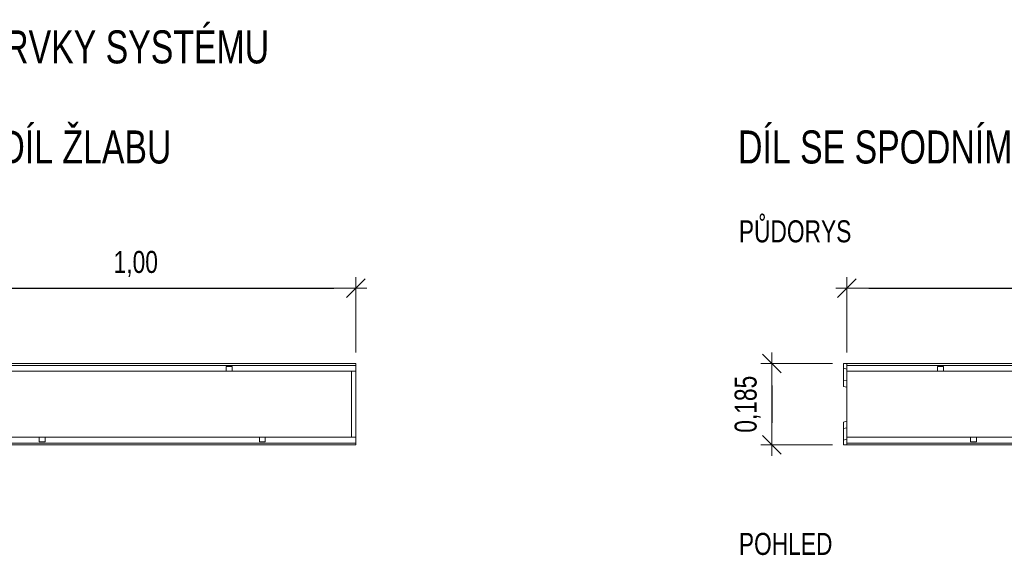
# Model space of a CAD drawing. Header units: metres. Extents: x 132658.5 to 132700.5, y 77167.9 to 77197.6.
# Tile 21 of 23: x 132684.4 to 132693.3, y 77183.4 to 77188.3. Entities that reach past the tile are written whole.
import ezdxf
from ezdxf.enums import TextEntityAlignment as Align

# ---------------------------------------------------------------- set-up
doc = ezdxf.new("R2010")
doc.units = ezdxf.units.M
doc.header["$MEASUREMENT"] = 0
doc.layers.get('0').update_dxf_attribs({"lineweight": 13})
doc.layers.get('DEFPOINTS').update_dxf_attribs({"lineweight": 0})
for name, color, linetype, lineweight in [('DUENN', 4, 'Continuous', 0), ('KOTY', 7, 'Continuous', 13), ('KRESBA', 6, 'Continuous', 0), ('SICHTBAR', 7, 'Continuous', 0)]:
    doc.layers.add(name, color=color, linetype=linetype, lineweight=lineweight)
doc.styles.add('STYLE-ARIAL', font='arial.ttf')
doc.styles.add('STYLE-ARIAL_CE_-TTF', font='Arial CE -ttf.shx')
doc.dimstyles.new('250', dxfattribs={"dimtxt": 0.5, "dimasz": 0.5, "dimexe": 0.25, "dimexo": 0.25, "dimgap": 0.25, "dimtad": 1, "dimdec": 0, "dimlfac": 1000, "dimdsep": 46, "dimtxsty": 'STYLE-ARIAL_CE_-TTF', "dimblk": 'KOTA_ZN250_1.0', "dimcen": 0, "dimadec": 4, "dimazin": 3, "dimtfac": 1, "dimtdec": 0, "dimtofl": 0, "dimtmove": 2, "dimatfit": 1, "dimldrblk": 'OBLIQUE', "dimfxl": 0, "dimfrac": 2, "dimtolj": 1, "dimarcsym": 0})

# ---------------------------------------------------------------- blocks, each defined once
blk = doc.blocks.new('KOTA_ZN250_1.0')
blk.add_line((0, 0), (-1, 0))
at = {"layer": 'KOTY', "ltscale": 0.25}
for p, q in [((0, -0.5), (0, 0.5)), ((-0.5, 0), (0.5, 0)), ((0.424, 0.424), (-0.424, -0.424))]:
    blk.add_line(p, q, dxfattribs=at)
blk = doc.blocks.new('*D123')
at = {"layer": 'DEFPOINTS', "color": 0, "linetype": 'Continuous', "lineweight": 13}
for p in [(132687.4316, 77185.8402), (132683.4316, 77185.1563), (132687.4316, 77185.1563)]:
    blk.add_point(p, dxfattribs=at)
at = {"layer": 'KOTY', "linetype": 'Continuous'}
for p, q in [((132683.4316, 77185.2563), (132683.4316, 77185.9402)), ((132687.4316, 77185.2563), (132687.4316, 77185.9402))]:
    blk.add_line(p, q, dxfattribs=at)
at = {"layer": 'KOTY', "color": 0, "linetype": 'Continuous', "lineweight": -2}
blk.add_line((132683.6316, 77185.8402), (132687.2316, 77185.8402), dxfattribs=at)
at = {"layer": 'KOTY', "color": 0, "linetype": 'Continuous', "lineweight": -2, "xscale": 0.2, "yscale": 0.2, "zscale": 0.2, "rotation": 180}
blk.add_blockref('KOTA_ZN250_1.0', (132683.4316, 77185.8402), dxfattribs=at)
at = {"layer": 'KOTY', "color": 0, "linetype": 'Continuous', "lineweight": -2, "xscale": 0.2, "yscale": 0.2, "zscale": 0.2}
blk.add_blockref('KOTA_ZN250_1.0', (132687.4316, 77185.8402), dxfattribs=at)
at = {"layer": 'KOTY', "color": 0, "linetype": 'Continuous', "lineweight": 13, "insert": (132685.4316, 77186.0604), "char_height": 0.2, "attachment_point": 5, "style": 'STYLE-ARIAL'}
blk.add_mtext('\\A1;\\H1x;\\W0.74;1,00', dxfattribs=at)
blk = doc.blocks.new('_Oblique')
at = {"color": 0, "linetype": 'ByBlock', "lineweight": -2}
blk.add_line((0.5, 0.5), (-0.5, -0.5), dxfattribs=at)
blk = doc.blocks.new('*D131')
at = {"layer": 'DEFPOINTS', "color": 0, "linetype": 'Continuous', "lineweight": 13}
for p in [(132695.8937, 77185.8402), (132691.8937, 77185.1563), (132695.8937, 77185.1563)]:
    blk.add_point(p, dxfattribs=at)
at = {"layer": 'KOTY', "linetype": 'Continuous'}
for p, q in [((132691.8937, 77185.2563), (132691.8937, 77185.9402)), ((132695.8937, 77185.2563), (132695.8937, 77185.9402))]:
    blk.add_line(p, q, dxfattribs=at)
at = {"layer": 'KOTY', "color": 0, "linetype": 'Continuous', "lineweight": -2}
blk.add_line((132692.0937, 77185.8402), (132695.6937, 77185.8402), dxfattribs=at)
at = {"layer": 'KOTY', "color": 0, "linetype": 'Continuous', "lineweight": -2, "xscale": 0.2, "yscale": 0.2, "zscale": 0.2, "rotation": 180}
blk.add_blockref('KOTA_ZN250_1.0', (132691.8937, 77185.8402), dxfattribs=at)
at = {"layer": 'KOTY', "color": 0, "linetype": 'Continuous', "lineweight": -2, "xscale": 0.2, "yscale": 0.2, "zscale": 0.2}
blk.add_blockref('KOTA_ZN250_1.0', (132695.8937, 77185.8402), dxfattribs=at)
at = {"layer": 'KOTY', "color": 0, "linetype": 'Continuous', "lineweight": 13, "insert": (132693.8937, 77186.0604), "char_height": 0.2, "attachment_point": 5, "style": 'STYLE-ARIAL'}
blk.add_mtext('\\A1;\\H1x;\\W0.74;1,00', dxfattribs=at)
blk = doc.blocks.new('*D133')
at = {"layer": 'DEFPOINTS', "color": 0, "linetype": 'Continuous', "lineweight": 13}
for p in [(132691.8617, 77185.1563), (132691.2122, 77184.4163), (132691.8617, 77184.4163)]:
    blk.add_point(p, dxfattribs=at)
at = {"layer": 'KOTY', "linetype": 'Continuous'}
for p, q in [((132691.7617, 77185.1563), (132691.1122, 77185.1563)), ((132691.7617, 77184.4163), (132691.1122, 77184.4163))]:
    blk.add_line(p, q, dxfattribs=at)
at = {"layer": 'KOTY', "color": 0, "linetype": 'Continuous', "lineweight": -2}
blk.add_line((132691.2122, 77184.9563), (132691.2122, 77184.6163), dxfattribs=at)
at = {"layer": 'KOTY', "color": 0, "linetype": 'Continuous', "lineweight": -2, "xscale": 0.2, "yscale": 0.2, "zscale": 0.2}
for p, rotation in [((132691.2122, 77185.1563), 90), ((132691.2122, 77184.4163), 270)]:
    blk.add_blockref('KOTA_ZN250_1.0', p, dxfattribs=dict(at, rotation=rotation))
at = {"layer": 'KOTY', "color": 0, "linetype": 'Continuous', "lineweight": 13, "insert": (132690.992, 77184.7863), "char_height": 0.2, "attachment_point": 5, "rotation": 90, "style": 'STYLE-ARIAL'}
blk.add_mtext('\\A1;\\H1x;\\W0.74;0,185', dxfattribs=at)

msp = doc.modelspace()

# ---------------------------------------------------------------- linework, layer by layer
at = {"layer": 'DUENN', "color": 7, "linetype": 'Continuous', "lineweight": 0, "ltscale": 0.004}
for p, q in [((132687.4316, 77185.1393), (132683.4316, 77185.1393)), ((132686.3086, 77185.1283), (132686.2546, 77185.1283)), ((132686.2546, 77185.1283), (132686.2546, 77185.1003)), ((132686.2546, 77185.0863), (132686.2546, 77185.1003)), ((132686.3086, 77185.1003), (132686.3086, 77185.1283)), ((132686.3086, 77185.1003), (132686.3086, 77185.0863)), ((132691.8937, 77185.1043), (132691.8617, 77185.1129)), ((132695.8937, 77185.1393), (132691.8937, 77185.1393)), ((132692.7707, 77185.1283), (132692.7167, 77185.1283)), ((132692.7167, 77185.1283), (132692.7167, 77185.1003)), ((132692.7167, 77185.0863), (132692.7167, 77185.1003)), ((132692.7707, 77185.1003), (132692.7707, 77185.1283)), ((132692.7707, 77185.1003), (132692.7707, 77185.0863)), ((132691.8937, 77185.002), (132691.8617, 77185.0055)), ((132691.8937, 77184.5707), (132691.8617, 77184.5671)), ((132683.4316, 77184.4333), (132687.4316, 77184.4333)), ((132684.5546, 77184.4723), (132684.5546, 77184.4863)), ((132684.5546, 77184.4723), (132684.5546, 77184.4443)), ((132684.5546, 77184.4443), (132684.6086, 77184.4443)), ((132684.6086, 77184.4863), (132684.6086, 77184.4723)), ((132684.6086, 77184.4443), (132684.6086, 77184.4723)), ((132686.5546, 77184.4723), (132686.5546, 77184.4863)), ((132686.5546, 77184.4723), (132686.5546, 77184.4443)), ((132686.5546, 77184.4443), (132686.6086, 77184.4443)), ((132686.6086, 77184.4863), (132686.6086, 77184.4723)), ((132686.6086, 77184.4443), (132686.6086, 77184.4723)), ((132691.8937, 77184.4683), (132691.8617, 77184.4598)), ((132691.8937, 77184.4333), (132695.8937, 77184.4333)), ((132693.0167, 77184.4723), (132693.0167, 77184.4863)), ((132693.0167, 77184.4723), (132693.0167, 77184.4443)), ((132693.0167, 77184.4443), (132693.0707, 77184.4443)), ((132693.0707, 77184.4863), (132693.0707, 77184.4723)), ((132693.0707, 77184.4443), (132693.0707, 77184.4723))]:
    msp.add_line(p, q, dxfattribs=at)
at = {"layer": 'SICHTBAR', "color": 7, "linetype": 'Continuous', "lineweight": 0, "ltscale": 0.004}
for p, q in [((132683.4316, 77185.1563), (132687.4316, 77185.1563)), ((132687.4316, 77185.1483), (132687.4316, 77185.1563)), ((132687.4316, 77185.1483), (132687.4316, 77185.1473)), ((132687.4316, 77185.1393), (132687.4316, 77185.1473)), ((132691.8617, 77185.1563), (132691.8937, 77185.1563)), ((132691.8617, 77185.1129), (132691.8617, 77185.1563)), ((132691.8937, 77185.1563), (132691.8937, 77185.1483)), ((132691.8937, 77185.1563), (132695.8937, 77185.1563)), ((132691.8937, 77185.1473), (132691.8937, 77185.1483)), ((132691.8937, 77185.1473), (132691.8937, 77185.1393)), ((132686.2546, 77185.0863), (132684.3086, 77185.0863)), ((132687.4316, 77185.0863), (132686.2546, 77185.0863)), ((132687.3916, 77185.0861), (132687.3918, 77185.0863)), ((132687.3916, 77185.0863), (132687.3916, 77185.0861)), ((132687.3916, 77185.0861), (132687.3916, 77184.912)), ((132687.4316, 77185.1393), (132687.4316, 77185.1333)), ((132687.4316, 77185.1333), (132687.4316, 77185.1003)), ((132687.4316, 77185.0863), (132687.4316, 77185.1003)), ((132687.4316, 77184.9365), (132687.4316, 77185.0863)), ((132691.8617, 77185.0055), (132691.8617, 77185.1129)), ((132691.8937, 77185.1333), (132691.8937, 77185.1393)), ((132691.8937, 77185.1003), (132691.8937, 77185.1333)), ((132691.8937, 77185.1003), (132691.8937, 77185.0863)), ((132691.8937, 77185.0863), (132691.8937, 77184.912)), ((132692.7167, 77185.0863), (132691.8937, 77185.0863)), ((132692.7707, 77185.0863), (132692.7167, 77185.0863)), ((132694.7167, 77185.0863), (132692.7707, 77185.0863)), ((132691.8617, 77184.9489), (132691.8617, 77185.0055)), ((132687.3916, 77184.912), (132687.3916, 77184.6606)), ((132687.4316, 77184.6361), (132687.4316, 77184.9365)), ((132691.8937, 77184.9403), (132691.8617, 77184.9489)), ((132691.8937, 77184.912), (132691.8937, 77184.6606)), ((132687.3916, 77184.6606), (132687.3916, 77184.4866)), ((132687.4316, 77184.4863), (132687.4316, 77184.6361)), ((132691.8937, 77184.6323), (132691.8617, 77184.6238)), ((132691.8617, 77184.5671), (132691.8617, 77184.6238)), ((132691.8937, 77184.6606), (132691.8937, 77184.4863)), ((132691.8617, 77184.4598), (132691.8617, 77184.5671)), ((132683.4316, 77184.4863), (132684.6086, 77184.4863)), ((132684.6086, 77184.4863), (132686.5546, 77184.4863)), ((132686.5546, 77184.4863), (132687.4316, 77184.4863)), ((132687.4316, 77184.4723), (132687.4316, 77184.4863)), ((132687.4316, 77184.4723), (132687.4316, 77184.4393)), ((132687.4316, 77184.4393), (132687.4316, 77184.4333)), ((132687.4316, 77184.4253), (132687.4316, 77184.4333)), ((132691.8617, 77184.4163), (132691.8617, 77184.4598)), ((132691.8937, 77184.4863), (132691.8937, 77184.4723)), ((132691.8937, 77184.4863), (132693.0167, 77184.4863)), ((132691.8937, 77184.4393), (132691.8937, 77184.4723)), ((132691.8937, 77184.4333), (132691.8937, 77184.4393)), ((132691.8937, 77184.4333), (132691.8937, 77184.4253)), ((132693.0167, 77184.4863), (132693.0707, 77184.4863)), ((132693.0707, 77184.4863), (132695.0167, 77184.4863)), ((132687.4316, 77184.4163), (132683.4316, 77184.4163)), ((132687.4316, 77184.4253), (132687.4316, 77184.4243)), ((132687.4316, 77184.4163), (132687.4316, 77184.4243)), ((132691.8937, 77184.4163), (132691.8617, 77184.4163)), ((132691.8937, 77184.4243), (132691.8937, 77184.4253)), ((132691.8937, 77184.4243), (132691.8937, 77184.4163)), ((132695.8937, 77184.4163), (132691.8937, 77184.4163))]:
    msp.add_line(p, q, dxfattribs=at)
at = {"layer": 'SICHTBAR', "color": 7, "linetype": 'Continuous', "lineweight": 0, "ltscale": 0.004, "extrusion": (0, 0, -1)}
msp.add_ellipse((132688.2263, 77185.2326), major_axis=(1.5917, 0.4383), ratio=0.379473, start_param=-4.08468, end_param=-4.059595, dxfattribs=at)

# ---------------------------------------------------------------- texts
at = {"layer": 'KRESBA', "color": 7, "style": 'STYLE-ARIAL', "width": 0.733333}
for s, p in [('ZÁKLADNÍ PRVKY SYSTÉMU', (132682.4427, 77187.8823)), ('PRŮBĚŽNÝ DÍL ŽLABU', (132682.4427, 77186.9732)), ('DÍL SE SPODNÍM ODTOKEM', (132690.9048, 77186.9732))]:
    msp.add_text(s, height=0.3, dxfattribs=at).set_placement(p)
at = {"layer": 'KRESBA', "color": 7, "style": 'STYLE-ARIAL', "width": 0.74}
for s, p in [('PŮDORYS', (132690.9122, 77186.357)), ('POHLED', (132690.9122, 77183.5177))]:
    msp.add_text(s, height=0.2, dxfattribs=at).set_placement(p, align=Align.MIDDLE_LEFT)

# ---------------------------------------------------------------- dimensions: what is measured, and where the dimension line sits
at = {"layer": 'KOTY', "color": 7, "linetype": 'Continuous', "lineweight": 13}
for base, p1, p2, picture, middle in [((132687.4316, 77185.8402), (132683.4316, 77185.1563), (132687.4316, 77185.1563), '*D123', (132685.4316, 77186.0604)), ((132695.8937, 77185.8402), (132691.8937, 77185.1563), (132695.8937, 77185.1563), '*D131', (132693.8937, 77186.0604))]:
    dim = msp.add_linear_dim(base=base, p1=p1, p2=p2, text='\\H1x;\\W0.74;1,00', dimstyle='250', override={"dimscale": 0, "dimtxt": 0.2, "dimasz": 0.2, "dimexe": 0.1, "dimexo": 0.1, "dimgap": 0.1, "dimtxsty": 'STYLE-ARIAL', "dimclre": 256, "dimfrac": 0, "dimlwe": 65535}, dxfattribs=at)
    dim.commit()
    dim.dimension.update_dxf_attribs({"geometry": picture, "text_midpoint": middle})
dim = msp.add_linear_dim(base=(132691.2122, 77184.4163), p1=(132691.8617, 77185.1563), p2=(132691.8617, 77184.4163), angle=270, text='\\H1x;\\W0.74;0,185', dimstyle='250', override={"dimscale": 0, "dimtxt": 0.2, "dimasz": 0.2, "dimexe": 0.1, "dimexo": 0.1, "dimgap": 0.1, "dimtxsty": 'STYLE-ARIAL', "dimclre": 256, "dimfrac": 0, "dimlwe": 65535}, dxfattribs=at)
dim.commit()
dim.dimension.update_dxf_attribs({"geometry": '*D133', "text_midpoint": (132690.992, 77184.7863)})

doc.saveas('drawing.dxf')
